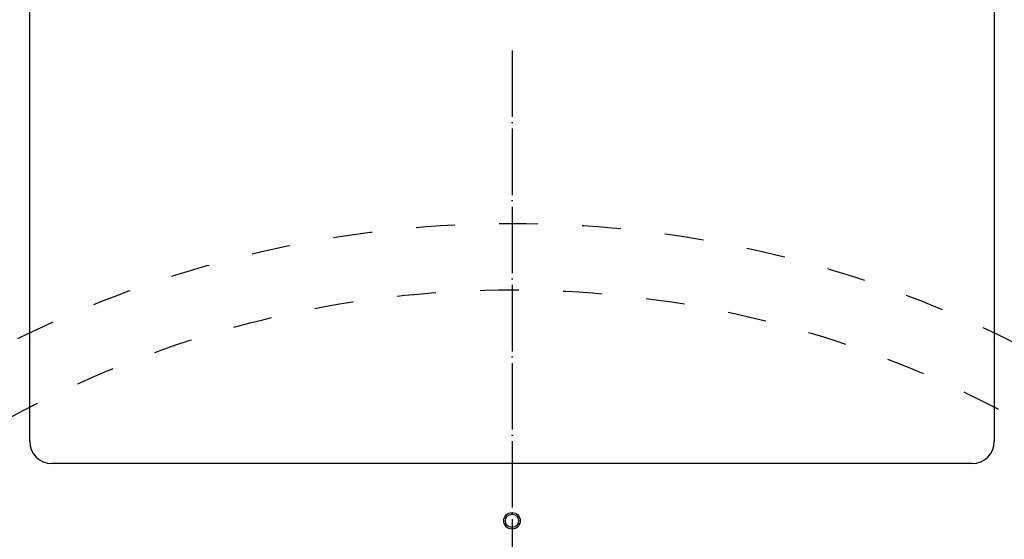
# Model space of a CAD drawing. Extents: x -1809 to 6113, y -4129 to 1471.
# Tile 66 of 197: x 1211 to 1389, y -1678 to -1584. Entities that reach past the tile are written whole.
import ezdxf

# ---------------------------------------------------------------- set-up
doc = ezdxf.new("R2010")
doc.units = 0
doc.linetypes.add('DASHED', pattern=[15, 7, -8])
doc.linetypes.add('DOT_CENTER', pattern=[14, 12, -1, 0, -1])
doc.layers.get('0').update_dxf_attribs({"linetype": 'CONTINUOUS'})
for name, color, linetype in [('1', 7, 'CONTINUOUS'), ('16', 7, 'CONTINUOUS'), ('DIMPROHIDE', 7, 'CONTINUOUS')]:
    doc.layers.add(name, color=color, linetype=linetype)

# ---------------------------------------------------------------- blocks, each defined once
blk = doc.blocks.new('HEADPLATE_TEL', base_point=(934, -2316.07))
at = {"layer": '16', "color": 1, "linetype": 'DOT_CENTER'}
blk.add_line((1300, -1589.68), (1300, -2054.08), dxfattribs=at)
at = {"layer": 'DIMPROHIDE', "color": 7, "linetype": 'DASHED'}
for radius in [201, 189]:
    blk.add_circle((1300, -1821.88), radius, dxfattribs=at)
blk = doc.blocks.new('E7018-24101__831', base_point=(1536.8, -1521.88))
at = {"color": 1, "linetype": 'CONTINUOUS'}
for p, q in [((1213, -1660.23), (1213, -1541.57)), ((1387, -1541.57), (1387, -1660.23)), ((1383, -1664.23), (1217, -1664.23))]:
    blk.add_line(p, q, dxfattribs=at)
for radius in [1.5, 1.2]:
    blk.add_circle((1300, -1674.56), radius, dxfattribs=at)
for centre, start, end in [((1217, -1660.23), 180, -90), ((1383, -1660.23), -90, 0)]:
    blk.add_arc(centre, 4, start, end, dxfattribs=at)
blk = doc.blocks.new('E7018-64101__940', base_point=(1550.3, -1481.88))
blk.add_blockref('E7018-24101__831', (1536.8, -1521.88))
blk = doc.blocks.new('DUT_BOARD__941', base_point=(1507.82, -1537.57))
at = {"color": 1, "linetype": 'CONTINUOUS'}
for p, q in [((1213, -1660.23), (1213, -1541.57)), ((1387, -1541.57), (1387, -1660.23)), ((1383, -1664.23), (1217, -1664.23))]:
    blk.add_line(p, q, dxfattribs=at)
for centre, start, end in [((1217, -1660.23), 180, -90), ((1383, -1660.23), -90, 0)]:
    blk.add_arc(centre, 4, start, end, dxfattribs=at)
blk = doc.blocks.new('STIFF_ASSY_DUTBD__942', base_point=(1550.3, -1481.88))
for name, p in [('E7018-64101__940', (1550.3, -1481.88)), ('DUT_BOARD__941', (1507.82, -1537.57))]:
    blk.add_blockref(name, p)
blk = doc.blocks.new('A1__1020', base_point=(1550.3, -1481.88))
blk.add_blockref('STIFF_ASSY_DUTBD__942', (1550.3, -1481.88))
blk = doc.blocks.new('FRONT1__1021', base_point=(1550.3, -1481.88))
blk.add_blockref('A1__1020', (1550.3, -1481.88))
blk = doc.blocks.new('L1__1022', base_point=(1550.3, -1481.88))
blk.add_blockref('FRONT1__1021', (1550.3, -1481.88))

msp = doc.modelspace()

# ---------------------------------------------------------------- block references
msp.add_blockref('L1__1022', (1550.3, -1481.88))
at = {"layer": '1'}
msp.add_blockref('HEADPLATE_TEL', (934, -2316.07), dxfattribs=at)

doc.saveas('drawing.dxf')
